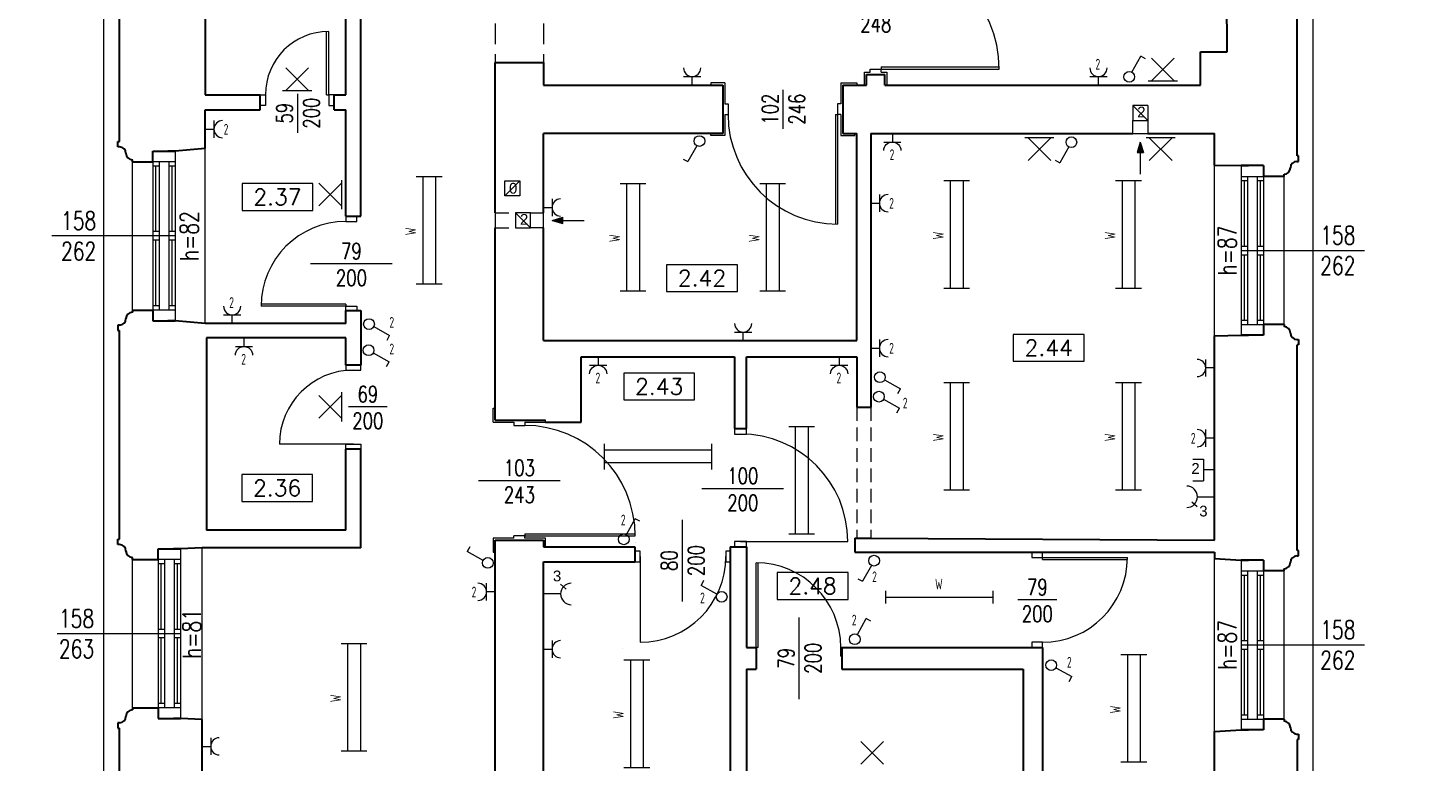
# Model space of a CAD drawing. Header units: millimetres. Extents: x 7052 to 69970, y -1719 to 15326.
# Tile 96 of 160: x 44945 to 46249, y 12745 to 13429. Entities that reach past the tile are written whole.
import ezdxf

# ---------------------------------------------------------------- set-up
doc = ezdxf.new("R2010")
doc.units = ezdxf.units.MM
doc.linetypes.add('HIDDEN', pattern=[9.525, 6.35, -3.175])
for name, color, linetype, lineweight in [('m_cienka', 7, 'Continuous', 5), ('m_elektryka', 10, 'Continuous', 5), ('m_stolarka', 7, 'Continuous', 9), ('m_tekst', 7, 'Continuous', 13), ('m_wentylacja', 7, 'Continuous', 5), ('m_ściany', 7, 'Continuous', 30)]:
    doc.layers.add(name, color=color, linetype=linetype, lineweight=lineweight)
doc.styles.add('DIM', font='dim', dxfattribs={"width": 0.75})
doc.styles.add('ROMANS', font='Romans.shx', dxfattribs={"height": 0.2})
doc.styles.get("Standard").update_dxf_attribs({"font": 'arial.ttf'})
doc.styles.add('styl1', font='simplex.shx', dxfattribs={"width": 0.75})

# ---------------------------------------------------------------- blocks, each defined once
blk = doc.blocks.new('strz')
at = {"layer": 'm_wentylacja', "ltscale": 2}
h = blk.add_hatch(color=0, dxfattribs=at)
h.paths.add_polyline_path([(0, 9.8), (-2.9, 9.8), (0, 0)])
h.paths.add_polyline_path([(2.9, 9.8), (0, 9.8), (0, 0)])
at = {"layer": 'm_wentylacja', "color": 0, "ltscale": 2}
for p, q in [((0, 0), (0, 29.8)), ((0, 0), (-2.9, 9.8)), ((-2.9, 9.8), (2.9, 9.8)), ((0, 0), (2.9, 9.8))]:
    blk.add_line(p, q, dxfattribs=at)
blk = doc.blocks.new('świetlówka 2')
at = {"layer": 'm_elektryka', "color": 0, "ltscale": 0.4}
for p, q in [((-100, -6), (-100, 0)), ((0, -6), (0, 0)), ((-100, -6), (0, -6)), ((-100, -12), (-100, -6)), ((-100, -18), (-100, -12)), ((0, -12), (0, -6)), ((0, -18), (0, -12)), ((-100, -18), (0, -18)), ((-100, -24), (-100, -18)), ((0, -24), (0, -18))]:
    blk.add_line(p, q, dxfattribs=at)
blk = doc.blocks.new('oświetlenie')
at = {"layer": 'm_elektryka', "color": 0}
for p, q in [((10.6, 10.6), (-10.6, -10.6)), ((-10.6, 10.6), (10.6, -10.6))]:
    blk.add_line(p, q, dxfattribs=at)
blk = doc.blocks.new('świetlówka 1')
at = {"layer": 'm_elektryka', "color": 0, "ltscale": 0.4}
for p, q in [((0, 0), (0, 6)), ((0, 0), (100, 0)), ((0, -6), (0, 0)), ((100, 0), (100, 6)), ((100, -6), (100, 0))]:
    blk.add_line(p, q, dxfattribs=at)
blk = doc.blocks.new('oprawa ścienna')
at = {"layer": 'm_elektryka', "color": 0, "ltscale": 0.4}
blk.add_line((10.6, 13.6), (10.6, -13.6), dxfattribs=at)
at = {"layer": 'm_elektryka', "color": 0}
for p, q in [((10.6, 10.6), (-10.6, -10.6)), ((-10.6, 10.6), (10.6, -10.6))]:
    blk.add_line(p, q, dxfattribs=at)
blk = doc.blocks.new('właczn ik pojedynczy')
at = {"layer": 'm_elektryka', "color": 0}
for p in [(-12.4, 12.7), (0, 0)]:
    blk.add_line(p, (-14.8, 8.3), dxfattribs=at)
blk.add_circle((4.4, -2.4), 5, dxfattribs=at)
blk = doc.blocks.new('gniazdo z u')
at = {"layer": 'm_elektryka', "color": 0}
for p, q in [((-20, -10), (0, -10)), ((-10, -20), (-10, -10))]:
    blk.add_line(p, q, dxfattribs=at)
blk.add_arc((-10, 0), 10, 180, 0, dxfattribs=at)
blk = doc.blocks.new('g telekomunikacyjne')
at = {"layer": 'm_elektryka', "color": 0, "ltscale": 0.4}
for p, q in [((-10, 10), (-10, 0)), ((10, 0), (-10, 0)), ((10, 10), (10, 0))]:
    blk.add_line(p, q, dxfattribs=at)
at = {"layer": 'm_elektryka', "color": 0}
blk.add_line((0, -10), (0, 0), dxfattribs=at)

msp = doc.modelspace()

# ---------------------------------------------------------------- linework, layer by layer
at = {"layer": 'm_cienka', "linetype": 'HIDDEN', "ltscale": 3}
for p, q in [((45380.1, 13518.6), (45380.1, 13396.6)), ((45425.1, 13518.6), (45425.1, 13396.6))]:
    msp.add_line(p, q, dxfattribs=at)
at = {"layer": 'm_cienka', "ltscale": 2}
for p, q in [((45648.1, 13371.1), (45648.1, 13335)), ((45195.9, 13367.4), (45195.9, 13331.3)), ((45110.1, 13153.6), (45110.1, 13316.6)), ((45042.2, 13166.1), (45042.2, 13304.1)), ((46050.1, 13142.1), (46050.1, 13301.1)), ((46115, 13152.6), (46115, 13290.6)), ((45284.2, 13209.1), (45208, 13209.1)), ((45279.5, 13075.8), (45243.4, 13075.8)), ((45440.7, 13007.1), (45364.5, 13007.1)), ((45648.7, 12999.6), (45572.6, 12999.6)), ((45554.3, 12970.6), (45554.3, 12894.5)), ((45107.1, 12784.6), (45107.1, 12944.6)), ((45042.2, 12795.6), (45042.2, 12933.6)), ((46050.1, 12773.6), (46050.1, 12934.6)), ((46115, 12785.1), (46115, 12923.1)), ((45903.2, 12896.1), (45867, 12896.1)), ((45663.1, 12879.6), (45663.1, 12803.5))]:
    msp.add_line(p, q, dxfattribs=at)
at = {"layer": 'm_cienka'}
for p, q in [((45144.3, 13283.9), (45144.3, 13258.9)), ((45210.3, 13283.9), (45144.3, 13283.9)), ((45210.3, 13258.9), (45210.3, 13283.9)), ((45144.3, 13258.9), (45210.3, 13258.9)), ((45539.8, 13208.3), (45539.8, 13183.3)), ((45605.8, 13208.3), (45539.8, 13208.3)), ((45605.8, 13183.3), (45605.8, 13208.3)), ((45539.8, 13183.3), (45605.8, 13183.3)), ((45862.8, 13143.4), (45862.8, 13118.4)), ((45928.8, 13143.4), (45862.8, 13143.4)), ((45928.8, 13118.4), (45928.8, 13143.4)), ((45499.9, 13107.3), (45499.9, 13082.3)), ((45565.9, 13107.3), (45499.9, 13107.3)), ((45565.9, 13082.3), (45565.9, 13107.3)), ((45862.8, 13118.4), (45928.8, 13118.4)), ((45499.9, 13082.3), (45565.9, 13082.3)), ((45144, 13012.8), (45144, 12987.8)), ((45210, 13012.8), (45144, 13012.8)), ((45210, 12987.8), (45210, 13012.8)), ((45144, 12987.8), (45210, 12987.8)), ((45642.8, 12921.5), (45642.8, 12896.5)), ((45708.8, 12921.5), (45642.8, 12921.5)), ((45708.8, 12896.5), (45708.8, 12921.5)), ((45642.8, 12896.5), (45708.8, 12896.5))]:
    msp.add_line(p, q, dxfattribs=at)
at = {"layer": 'm_cienka', "ltscale": 3}
for p, q in [((45082.1, 13235.1), (44967.1, 13235.1)), ((46075.1, 13221.6), (46190.1, 13221.6)), ((45087.1, 12864.6), (44972.1, 12864.6)), ((46075.1, 12854.1), (46190.1, 12854.1))]:
    msp.add_line(p, q, dxfattribs=at)
at = {"layer": 'm_cienka', "linetype": 'HIDDEN', "ltscale": 2}
for p, q in [((45717.1, 13075.6), (45717.1, 12953.6)), ((45730.1, 13075.6), (45730.1, 12953.6))]:
    msp.add_line(p, q, dxfattribs=at)
at = {"layer": 'm_cienka', "ltscale": 2}
msp.add_lwpolyline([(43320.1, 11428.9), (45014.1, 11428.9), (45014.1, 10975.4), (46142.1, 10975.4), (46142.1, 12167.5), (46249.1, 12167.5), (46249.1, 12691.5), (46142.1, 12691.5), (46142.1, 13888.5), (45015.1, 13888.5), (45015.1, 12674.8), (43761.1, 12674.8)], dxfattribs=at)
at = {"layer": 'm_elektryka', "ltscale": 3}
for p, q in [((46034.3, 12992.1), (46050.1, 12992.1)), ((46029.1, 12987.5), (46034.1, 12983.1)), ((45441, 12901.6), (45425.1, 12901.6)), ((45446.1, 12906.2), (45441.1, 12910.6))]:
    msp.add_line(p, q, dxfattribs=at)
for centre, start, end in [((46024.3, 12992.1), 270, 90), ((45451, 12901.6), 90, 270)]:
    msp.add_arc(centre, 10, start, end, dxfattribs=at)
at = {"layer": 'm_stolarka', "ltscale": 2}
for p, q in [((45223.1, 13366.6), (45223.1, 13425.6)), ((45225.1, 13366.6), (45225.1, 13425.6)), ((45225.1, 13425.6), (45225.1, 13425.6)), ((45724.1, 13375.6), (45724.1, 13387.6)), ((45724.1, 13387.6), (45729.6, 13387.6)), ((45729.6, 13387.6), (45729.6, 13390.6)), ((45729.6, 13390.6), (45739.6, 13390.6)), ((45739.6, 13392.6), (45849.6, 13392.6)), ((45739.6, 13392.6), (45739.6, 13390.6)), ((45739.6, 13387.6), (45739.6, 13390.6)), ((45739.6, 13390.6), (45849.6, 13390.6)), ((45739.6, 13387.6), (45745.1, 13387.6)), ((45745.1, 13387.6), (45745.1, 13375.6)), ((45849.6, 13390.6), (45849.6, 13390.6)), ((45594.1, 13377.6), (45581.1, 13377.6)), ((45581.1, 13377.6), (45581.1, 13375.6)), ((45594.1, 13377.6), (45594.1, 13358.1)), ((45702.1, 13377.6), (45717.1, 13377.6)), ((45702.1, 13377.6), (45702.1, 13358.1)), ((45717.1, 13377.6), (45717.1, 13375.6)), ((45161.1, 13366.6), (45166.1, 13366.6)), ((45161.1, 13356.6), (45161.1, 13366.6)), ((45166.1, 13356.6), (45161.1, 13356.6)), ((45166.1, 13366.6), (45166.1, 13356.6)), ((45166.1, 13366.6), (45166.1, 13366.6)), ((45223.1, 13366.6), (45225.1, 13366.6)), ((45230.1, 13366.6), (45225.1, 13366.6)), ((45225.1, 13366.6), (45225.1, 13356.6)), ((45225.1, 13356.6), (45230.1, 13356.6)), ((45230.1, 13356.6), (45230.1, 13366.6)), ((45594.1, 13358.1), (45597.1, 13358.1)), ((45597.1, 13358.1), (45597.1, 13348.1)), ((45702.1, 13358.1), (45699.1, 13358.1)), ((45699.1, 13358.1), (45699.1, 13348.1)), ((45594.1, 13348.1), (45597.1, 13348.1)), ((45594.1, 13348.1), (45594.1, 13328.6)), ((45597.1, 13348.1), (45597.1, 13348.1)), ((45697.1, 13348.1), (45697.1, 13246.1)), ((45697.1, 13348.1), (45699.1, 13348.1)), ((45702.1, 13348.1), (45699.1, 13348.1)), ((45699.1, 13348.1), (45699.1, 13246.1)), ((45702.1, 13348.1), (45702.1, 13328.6)), ((45581.1, 13328.6), (45581.1, 13330.6)), ((45715.1, 13328.6), (45715.1, 13330.6)), ((45594.1, 13328.6), (45581.1, 13328.6)), ((45702.1, 13328.6), (45715.1, 13328.6)), ((45061.2, 13314.1), (45061.2, 13156.1)), ((45082.1, 13304.1), (45061.2, 13304.1)), ((45067.1, 13304.1), (45067.1, 13166.1)), ((45076.1, 13304.1), (45076.1, 13166.1)), ((45082.1, 13314.1), (45082.1, 13156.1)), ((45067.1, 13300.1), (45061.2, 13300.1)), ((45064.1, 13239.1), (45064.1, 13300.1)), ((45082.1, 13300.1), (45076.1, 13300.1)), ((45079.1, 13239.1), (45079.1, 13300.1)), ((46075.1, 13300.6), (46075.1, 13142.6)), ((46075.2, 13290.6), (46096.1, 13290.6)), ((46081.1, 13290.6), (46081.1, 13152.6)), ((46090.1, 13290.6), (46090.1, 13152.6)), ((46096, 13300.6), (46096, 13142.6)), ((46075.2, 13286.6), (46081.2, 13286.6)), ((46078.1, 13225.6), (46078.1, 13286.6)), ((46090.2, 13286.6), (46096.1, 13286.6)), ((46093.1, 13225.6), (46093.1, 13286.6)), ((45241.1, 13253.6), (45241.1, 13248.6)), ((45251.1, 13253.6), (45241.1, 13253.6)), ((45251.1, 13248.6), (45251.1, 13253.6)), ((45067.1, 13239.1), (45061.2, 13239.1)), ((45082.1, 13239.1), (45076.1, 13239.1)), ((45241.1, 13248.6), (45251.1, 13248.6)), ((45241.1, 13248.6), (45241.1, 13248.6)), ((45699.1, 13246.1), (45699.1, 13246.1)), ((45067.1, 13235.1), (45061.2, 13235.1)), ((45067.1, 13231.1), (45061.2, 13231.1)), ((45064.1, 13170.1), (45064.1, 13231.1)), ((45082.1, 13235.1), (45076.1, 13235.1)), ((45082.1, 13231.1), (45076.1, 13231.1)), ((45079.1, 13170.1), (45079.1, 13231.1)), ((46075.1, 13225.6), (46081.1, 13225.6)), ((46090.1, 13225.6), (46096, 13225.6)), ((46075.1, 13221.6), (46081.1, 13221.6)), ((46075.1, 13217.6), (46081.1, 13217.6)), ((46078.1, 13156.6), (46078.1, 13217.6)), ((46090.1, 13221.6), (46096, 13221.6)), ((46090.1, 13217.6), (46096, 13217.6)), ((46093.1, 13156.6), (46093.1, 13217.6)), ((45067.1, 13170.1), (45061.2, 13170.1)), ((45082.1, 13166.1), (45061.2, 13166.1)), ((45082.1, 13170.1), (45076.1, 13170.1)), ((45241.1, 13171.6), (45162.1, 13171.6)), ((45162.1, 13171.6), (45162.1, 13171.6)), ((45241.1, 13169.6), (45162.1, 13169.6)), ((45241.1, 13171.6), (45241.1, 13169.6)), ((45241.1, 13165.6), (45241.1, 13169.6)), ((45241.1, 13169.6), (45251.1, 13169.6)), ((45251.1, 13165.6), (45241.1, 13165.6)), ((45251.1, 13169.6), (45251.1, 13165.6)), ((46075.1, 13156.6), (46081.1, 13156.6)), ((46075.1, 13152.6), (46096, 13152.6)), ((46090.1, 13156.6), (46096, 13156.6)), ((45378.1, 13061.6), (45378.1, 13074.6)), ((45378.1, 13074.6), (45380.1, 13074.6)), ((45378.1, 13061.6), (45397.6, 13061.6)), ((45397.6, 13061.6), (45397.6, 13058.6)), ((45397.6, 13058.6), (45407.6, 13058.6)), ((45407.6, 13061.6), (45407.6, 13058.6)), ((45407.6, 13061.6), (45427.1, 13061.6)), ((45407.6, 13058.6), (45407.6, 13058.6)), ((45397.6, 12953.6), (45378.1, 12953.6)), ((45378.1, 12953.6), (45378.1, 12940.6)), ((45397.6, 12953.6), (45397.6, 12955.6)), ((45407.6, 12955.6), (45397.6, 12955.6)), ((45407.6, 12957.6), (45510.6, 12957.6)), ((45407.6, 12957.6), (45407.6, 12955.6)), ((45407.6, 12953.6), (45407.6, 12955.6)), ((45407.6, 12955.6), (45510.6, 12955.6)), ((45427.1, 12953.6), (45407.6, 12953.6)), ((45427.1, 12945.6), (45427.1, 12953.6)), ((45066.2, 12943.6), (45066.2, 12785.6)), ((45087.1, 12943.6), (45087.1, 12785.6)), ((45378.1, 12940.6), (45380.1, 12940.6)), ((45515.1, 12941.6), (45510.1, 12941.6)), ((45510.1, 12941.6), (45510.1, 12931.6)), ((45510.6, 12949.6), (45510.6, 12949.6)), ((45515.1, 12931.6), (45515.1, 12941.6)), ((45599.1, 12941.6), (45595.1, 12941.6)), ((45595.1, 12941.6), (45595.1, 12931.6)), ((45599.1, 12931.6), (45599.1, 12941.6)), ((45890.1, 12940.6), (45880.1, 12940.6)), ((45880.1, 12940.6), (45880.1, 12935.6)), ((45890.1, 12935.6), (45890.1, 12940.6)), ((45087.1, 12933.6), (45066.2, 12933.6)), ((45072.1, 12929.6), (45066.2, 12929.6)), ((45069.1, 12868.6), (45069.1, 12929.6)), ((45072.1, 12933.6), (45072.1, 12795.6)), ((45081.1, 12933.6), (45081.1, 12795.6)), ((45087.1, 12929.6), (45081.1, 12929.6)), ((45084.1, 12868.6), (45084.1, 12929.6)), ((45510.1, 12931.6), (45515.1, 12931.6)), ((45594.1, 12931.6), (45594.1, 12931.6)), ((45595.1, 12931.6), (45599.1, 12931.6)), ((45623.1, 12851.6), (45623.1, 12930.6)), ((45623.1, 12930.6), (45623.1, 12930.6)), ((45625.1, 12851.6), (45625.1, 12930.6)), ((45880.1, 12935.6), (45890.1, 12935.6)), ((45890.1, 12935.6), (45969.1, 12935.6)), ((45890.1, 12933.6), (45890.1, 12935.6)), ((45890.1, 12933.6), (45969.1, 12933.6)), ((45969.1, 12935.6), (45969.1, 12935.6)), ((46075.1, 12933.1), (46075.1, 12775.1)), ((46096, 12933.1), (46096, 12775.1)), ((46075.2, 12923.1), (46096.1, 12923.1)), ((46075.2, 12919.1), (46081.2, 12919.1)), ((46078.1, 12858.1), (46078.1, 12919.1)), ((46081.1, 12923.1), (46081.1, 12785.1)), ((46090.1, 12923.1), (46090.1, 12785.1)), ((46090.2, 12919.1), (46096.1, 12919.1)), ((46093.1, 12858.1), (46093.1, 12919.1)), ((45072.1, 12868.6), (45066.2, 12868.6)), ((45072.1, 12864.6), (45066.2, 12864.6)), ((45072.1, 12860.6), (45066.2, 12860.6)), ((45069.1, 12799.6), (45069.1, 12860.6)), ((45087.1, 12868.6), (45081.1, 12868.6)), ((45087.1, 12864.6), (45081.1, 12864.6)), ((45087.1, 12860.6), (45081.1, 12860.6)), ((45084.1, 12799.6), (45084.1, 12860.6)), ((45498.7, 12850.4), (45498.7, 12850.4)), ((45625.1, 12851.6), (45623.1, 12851.6)), ((45702.1, 12851.6), (45703.1, 12851.6)), ((45702.1, 12843.6), (45702.1, 12851.6)), ((45702.1, 12851.6), (45702.1, 12851.6)), ((45890.1, 12856.6), (45880.1, 12856.6)), ((45880.1, 12856.6), (45880.1, 12851.6)), ((45880.1, 12851.6), (45890.1, 12851.6)), ((45890.1, 12851.6), (45890.1, 12856.6)), ((45890.1, 12856.6), (45890.1, 12856.6)), ((46075.1, 12858.1), (46081.1, 12858.1)), ((46075.1, 12854.1), (46081.1, 12854.1)), ((46075.1, 12850.1), (46081.1, 12850.1)), ((46078.1, 12789.1), (46078.1, 12850.1)), ((46090.1, 12858.1), (46096, 12858.1)), ((46090.1, 12854.1), (46096, 12854.1)), ((46090.1, 12850.1), (46096, 12850.1)), ((46093.1, 12789.1), (46093.1, 12850.1)), ((45072.1, 12799.6), (45066.2, 12799.6)), ((45087.1, 12795.6), (45066.2, 12795.6)), ((45087.1, 12799.6), (45081.1, 12799.6)), ((46075.1, 12789.1), (46081.1, 12789.1)), ((46075.1, 12785.1), (46096, 12785.1)), ((46090.1, 12789.1), (46096, 12789.1))]:
    msp.add_line(p, q, dxfattribs=at)
at = {"layer": 'm_stolarka', "ltscale": 3}
for p, q in [((45241.1, 13114.6), (45241.1, 13110.1)), ((45241.1, 13110.1), (45255.1, 13110.1)), ((45255.1, 13110.1), (45255.1, 13114.6)), ((45427.1, 13061.6), (45427.1, 13063.6)), ((45603.1, 13055.6), (45603.1, 13050.6)), ((45614.1, 13050.6), (45614.1, 13055.6)), ((45603.1, 13051.6), (45603.1, 13051.6)), ((45603.1, 13050.6), (45614.1, 13050.6)), ((45248.1, 13041.1), (45179.1, 13041.1)), ((45241.1, 13036.6), (45241.1, 13041.1)), ((45241.1, 13041.1), (45255.1, 13041.1)), ((45255.1, 13041.1), (45255.1, 13036.6)), ((45614.1, 12950.6), (45603.1, 12950.6)), ((45603.1, 12950.6), (45603.1, 12945.6)), ((45608.6, 12950.6), (45708.6, 12950.6)), ((45614.1, 12945.6), (45614.1, 12950.6)), ((45515.1, 12936.6), (45515.1, 12856.6)), ((45702.1, 12843.6), (45703.1, 12843.6))]:
    msp.add_line(p, q, dxfattribs=at)
at = {"layer": 'm_stolarka', "ltscale": 2}
for centre, radius, start, end in [((45739.6, 13390.6), 110, 0, 90), ((45225.1, 13366.6), 59, 90, 180), ((45699.1, 13348.1), 102, 180, 270), ((45241.1, 13169.6), 79, 90, 180), ((45407.6, 12955.6), 103, 0, 90), ((45623.1, 12851.6), 79, 0, 90), ((45890.1, 12935.6), 79, 270, 0)]:
    msp.add_arc(centre, radius, start, end, dxfattribs=at)
at = {"layer": 'm_stolarka', "ltscale": 3}
for centre, radius, start, end in [((45248.1, 13041.1), 69, 90, 180), ((45608.6, 12950.6), 100, 0, 90), ((45515.1, 12936.6), 80, 270, 0)]:
    msp.add_arc(centre, radius, start, end, dxfattribs=at)
at = {"layer": 'm_wentylacja', "ltscale": 2}
for p, q in [((45988.1, 13356.6), (45974.1, 13356.6)), ((45974.1, 13356.6), (45974.1, 13342.6)), ((45988.1, 13342.6), (45974.1, 13356.6)), ((45988.1, 13356.6), (45988.1, 13342.6)), ((45974.1, 13330.6), (45974.1, 13342.6)), ((45974.1, 13342.6), (45988.1, 13342.6)), ((45988.1, 13342.6), (45988.1, 13330.6)), ((45974.1, 13330.6), (45988.1, 13330.6)), ((45389.1, 13272.4), (45403.1, 13286.4)), ((45413.1, 13256.6), (45399.1, 13256.6)), ((45399.1, 13256.6), (45399.1, 13242.6)), ((45413.1, 13242.6), (45399.1, 13256.6)), ((45413.1, 13242.6), (45413.1, 13256.6)), ((45413.1, 13256.6), (45425.1, 13256.6)), ((45425.1, 13242.6), (45425.1, 13256.6)), ((45399.1, 13242.6), (45413.1, 13242.6)), ((45425.1, 13242.6), (45413.1, 13242.6))]:
    msp.add_line(p, q, dxfattribs=at)
at = {"layer": 'm_wentylacja', "linetype": 'HIDDEN', "ltscale": 2}
for p, q in [((45380.1, 13256.6), (45399.1, 13256.6)), ((45380.1, 13242.6), (45399.1, 13242.6))]:
    msp.add_line(p, q, dxfattribs=at)
at = {"layer": 'm_wentylacja', "ltscale": 3}
msp.add_line((45380.1, 13256.6), (45380.1, 13242.6), dxfattribs=at)
at = {"layer": 'm_wentylacja', "ltscale": 2}
msp.add_lwpolyline([(45403.1, 13272.4), (45389.1, 13272.4), (45389.1, 13286.4), (45403.1, 13286.4)], close=True, dxfattribs=at)
at = {"layer": 'm_ściany', "ltscale": 2}
for p, q in [((45030.1, 13323.1), (45030.1, 13873.5)), ((45255.1, 13253.6), (45255.1, 13526.6)), ((45110.1, 13520.6), (45110.1, 13366.6)), ((45241.1, 13366.6), (45241.1, 13520.6)), ((46127.1, 13309.6), (46127.1, 13506.5)), ((45380.1, 13256.6), (45380.1, 13396.6)), ((45380.1, 13396.6), (45425.1, 13396.6)), ((45425.1, 13396.6), (45425.1, 13375.6)), ((45726.1, 13375.6), (45726.1, 13385.6)), ((45726.1, 13385.6), (45743.1, 13385.6)), ((45743.1, 13375.6), (45743.1, 13385.6)), ((45425.1, 13375.6), (45592.1, 13375.6)), ((45592.1, 13375.6), (45592.1, 13330.6)), ((45704.1, 13375.6), (45726.1, 13375.6)), ((45704.1, 13375.6), (45704.1, 13330.6)), ((45743.1, 13375.6), (46037.1, 13375.6)), ((45110.1, 13366.6), (45161.1, 13366.6)), ((45161.1, 13352.6), (45161.1, 13366.6)), ((45230.1, 13352.6), (45230.1, 13366.6)), ((45230.1, 13366.6), (45241.1, 13366.6)), ((45110.1, 13316.6), (45110.1, 13352.6)), ((45110.1, 13352.6), (45161.1, 13352.6)), ((45230.1, 13352.6), (45241.1, 13352.6)), ((45241.1, 13253.6), (45241.1, 13352.6)), ((45592.1, 13330.6), (45425.1, 13330.6)), ((45425.1, 13256.6), (45425.1, 13330.6)), ((45704.1, 13330.6), (45717.1, 13330.6)), ((45717.1, 13137.6), (45717.1, 13330.6)), ((45730.1, 13330.6), (45730.1, 13075.6)), ((45730.1, 13330.6), (45974.1, 13330.6)), ((45988.1, 13330.6), (46050.1, 13330.6)), ((46050.1, 13301.1), (46050.1, 13330.6)), ((45028.7, 13318.1), (45028.7, 13323.1)), ((45028.7, 13323.1), (45030.1, 13323.1)), ((45030.2, 13318.1), (45028.7, 13318.1)), ((45110.1, 13316.6), (45082.1, 13314.1)), ((45036.2, 13312.1), (45036.2, 13312.1)), ((45042.2, 13304.1), (45042.2, 13306.1)), ((45042.2, 13306.1), (45042.2, 13306.1)), ((45042.2, 13304.1), (45061.2, 13304.1)), ((45061.2, 13314.1), (45082, 13314.1)), ((45061.2, 13304.1), (45061.2, 13314.1)), ((45082.1, 13314.1), (45075.3, 13314.1)), ((46127, 13304.6), (46128.5, 13304.6)), ((46128.5, 13309.6), (46127.1, 13309.6)), ((46128.5, 13304.6), (46128.5, 13309.6)), ((46050.1, 13301.1), (46075.1, 13300.6)), ((46075.1, 13300.6), (46081.9, 13300.6)), ((46096, 13300.6), (46075.2, 13300.6)), ((46115, 13290.6), (46096, 13290.6)), ((46096.1, 13290.6), (46096.1, 13300.6)), ((46115, 13290.6), (46115, 13292.6)), ((46115, 13292.6), (46115, 13292.6)), ((46121, 13298.6), (46121, 13298.6)), ((45241.1, 13253.6), (45255.1, 13253.6)), ((45380.1, 13063.6), (45380.1, 13242.6)), ((45425.1, 13137.6), (45425.1, 13242.6)), ((45042.2, 13166.1), (45061.2, 13166.1)), ((45042.2, 13166.1), (45042.2, 13164.1)), ((45042.2, 13164.1), (45042.2, 13164.1)), ((45061.2, 13166.1), (45061.2, 13156.1)), ((45241.1, 13165.6), (45255.1, 13165.6)), ((45241.1, 13153.6), (45241.1, 13165.6)), ((45030.2, 13152.1), (45028.7, 13152.1)), ((45028.7, 13152.1), (45028.7, 13147.1)), ((45028.7, 13147.1), (45030.1, 13147.1)), ((45030.1, 12952.6), (45030.1, 13147.1)), ((45036.2, 13158.1), (45036.2, 13158.1)), ((45061.2, 13156.1), (45082, 13156.1)), ((45082.1, 13156.1), (45075.3, 13156.1)), ((45110.1, 13153.6), (45082.1, 13156.1)), ((45241.1, 13153.6), (45110.1, 13153.6)), ((46115, 13152.6), (46096, 13152.6)), ((46096, 13152.6), (46096, 13142.6)), ((46115, 13152.6), (46115, 13150.6)), ((46115, 13150.6), (46115, 13150.6)), ((45241.1, 13140.1), (45111.1, 13140.1)), ((45111.1, 13140.1), (45111.1, 12961.1)), ((45241.1, 13114.6), (45241.1, 13140.1)), ((45425.1, 13137.6), (45717.1, 13137.6)), ((46050.1, 13142.1), (46075.1, 13142.6)), ((46050.1, 12951.6), (46050.1, 13142.1)), ((46075.1, 13142.6), (46081.9, 13142.6)), ((46096, 13142.6), (46075.2, 13142.6)), ((46121, 13144.6), (46121, 13144.6)), ((46127, 13138.6), (46128.5, 13138.6)), ((46128.5, 13133.6), (46127.1, 13133.6)), ((46127.1, 12942.1), (46127.1, 13133.6)), ((46128.5, 13138.6), (46128.5, 13133.6)), ((45380.1, 13063.6), (45427.1, 13063.6)), ((45241.1, 12961.1), (45241.1, 13036.6)), ((45255.1, 12944.6), (45255.1, 13036.6)), ((45028.7, 12947.6), (45028.7, 12952.6)), ((45028.7, 12952.6), (45030.1, 12952.6)), ((45241.1, 12961.1), (45111.1, 12961.1)), ((45380.1, 12951.6), (45425.1, 12951.6)), ((45380.1, 12655.6), (45380.1, 12951.6)), ((45715.1, 12953.6), (45715.1, 12940.6)), ((45730.1, 12953.6), (46050.1, 12951.6)), ((45030.2, 12947.6), (45028.7, 12947.6)), ((45036.2, 12941.6), (45036.2, 12941.6)), ((45066.2, 12943.6), (45087, 12943.6)), ((45066.2, 12933.6), (45066.2, 12943.6)), ((45087.1, 12943.6), (45080.3, 12943.6)), ((45107.1, 12944.6), (45087, 12943.6)), ((45255.1, 12944.6), (45107.1, 12944.6)), ((45425.1, 12945.6), (45510.1, 12945.6)), ((45510.1, 12945.6), (45510.1, 12931.6)), ((45599.1, 12945.6), (45599.1, 12648.6)), ((45599.1, 12945.6), (45614.1, 12945.6)), ((45614.1, 12945.6), (45614.1, 12851.6)), ((45715.1, 12940.6), (46050.1, 12940.6)), ((46050.1, 12940.6), (46050.1, 12934.6)), ((46128.5, 12942.1), (46127.1, 12942.1)), ((46128.5, 12937.1), (46128.5, 12942.1)), ((45042.2, 12933.6), (45042.2, 12935.6)), ((45042.2, 12935.6), (45042.2, 12935.6)), ((45042.2, 12933.6), (45066.2, 12933.6)), ((45425.1, 12648.6), (45425.1, 12931.6)), ((45425.1, 12931.6), (45510.1, 12931.6)), ((46050.1, 12934.6), (46075.1, 12933.1)), ((46075.1, 12933.1), (46081.9, 12933.1)), ((46096, 12933.1), (46075.2, 12933.1)), ((46096.1, 12923.1), (46096.1, 12933.1)), ((46115, 12923.1), (46115, 12925.1)), ((46115, 12925.1), (46115, 12925.1)), ((46121, 12931.1), (46121, 12931.1)), ((46127, 12937.1), (46128.5, 12937.1)), ((46115, 12923.1), (46096, 12923.1)), ((45614.1, 12851.6), (45623.1, 12851.6)), ((45703.1, 12851.6), (45703.1, 12831.6)), ((45703.1, 12851.6), (45890.1, 12851.6)), ((45890.1, 12851.6), (45890.1, 12649.6)), ((45614.1, 12831.6), (45614.1, 12654.6)), ((45614.1, 12831.6), (45623.1, 12831.6)), ((45703.1, 12831.6), (45872.1, 12831.6)), ((45042.2, 12795.6), (45066.2, 12795.6)), ((45042.2, 12795.6), (45042.2, 12793.6)), ((45066.2, 12795.6), (45066.2, 12785.6)), ((45030.2, 12781.6), (45028.7, 12781.6)), ((45028.7, 12781.6), (45028.7, 12776.6)), ((45036.2, 12787.6), (45036.2, 12787.6)), ((45042.2, 12793.6), (45042.2, 12793.6)), ((45066.2, 12785.6), (45087, 12785.6)), ((45087.1, 12785.6), (45080.3, 12785.6)), ((45107.1, 12784.6), (45087, 12785.6)), ((45107.1, 12655.6), (45107.1, 12784.6)), ((46115, 12785.1), (46096, 12785.1)), ((46096, 12785.1), (46096, 12775.1)), ((46115, 12785.1), (46115, 12783.1)), ((46115, 12783.1), (46115, 12783.1)), ((45028.7, 12776.6), (45030.1, 12776.6)), ((45030.1, 12659.8), (45030.1, 12776.6)), ((46050.1, 12773.6), (46075.1, 12775.1)), ((46050.1, 12649.6), (46050.1, 12773.6)), ((46075.1, 12775.1), (46081.9, 12775.1)), ((46096, 12775.1), (46075.2, 12775.1)), ((46121, 12777.1), (46121, 12777.1)), ((46127, 12771.1), (46128.5, 12771.1)), ((46128.5, 12771.1), (46128.5, 12766.1)), ((46128.5, 12766.1), (46127.1, 12766.1)), ((46127.1, 12766.1), (46127.1, 12676.5))]:
    msp.add_line(p, q, dxfattribs=at)
at = {"layer": 'm_ściany', "ltscale": 3}
for p, q in [((46062.1, 13406.6), (46061.3, 13513.5)), ((46037.1, 13375.6), (46037.1, 13406.6)), ((46037.1, 13406.6), (46062.1, 13406.6)), ((45255.1, 13165.6), (45255.1, 13114.6)), ((45460.1, 13061.6), (45460.1, 13122.6)), ((45460.1, 13122.6), (45603.1, 13122.6)), ((45603.1, 13122.6), (45603.1, 13055.6)), ((45614.1, 13055.6), (45614.1, 13122.6)), ((45614.1, 13122.6), (45717.1, 13122.6)), ((45717.1, 13122.6), (45717.1, 13075.6)), ((45255.1, 13114.6), (45241.1, 13114.6)), ((45717.1, 13075.6), (45730.1, 13075.6)), ((45427.1, 13061.6), (45460.1, 13061.6)), ((45603.1, 13055.6), (45614.1, 13055.6)), ((45255.1, 13036.6), (45241.1, 13036.6)), ((45425.1, 12951.6), (45425.1, 12945.6)), ((45715.1, 12953.6), (45730.1, 12953.6)), ((45623.1, 12851.6), (45623.1, 12831.6)), ((45872.1, 12831.6), (45872.1, 12654.6))]:
    msp.add_line(p, q, dxfattribs=at)
at = {"layer": 'm_ściany', "ltscale": 2}
for centre, start, end in [((45030.2, 13312.1), 0, 90), ((45042.2, 13312.1), 180, 270), ((46127, 13298.6), 90, 180), ((46115, 13298.6), 270, 0), ((45042.2, 13158.1), 90, 180), ((45030.2, 13158.1), 270, 0), ((46115, 13144.6), 0, 90), ((46127, 13144.6), 180, 270), ((45030.2, 12941.6), 0, 90), ((45042.2, 12941.6), 180, 270), ((46115, 12931.1), 270, 0), ((46127, 12931.1), 90, 180), ((45030.2, 12787.6), 270, 0), ((45042.2, 12787.6), 90, 180), ((46115, 12777.1), 0, 90), ((46127, 12777.1), 180, 270)]:
    msp.add_arc(centre, 6, start, end, dxfattribs=at)

# ---------------------------------------------------------------- block references
at = {"layer": 'm_elektryka'}
for name, p, rotation in [('właczn ik pojedynczy', (45973.2, 13387.7), 270), ('właczn ik pojedynczy', (45568, 13319.1), 90), ('właczn ik pojedynczy', (45914.5, 13318), 90), ('świetlówka 2', (45330.6, 13190.5), 270), ('świetlówka 2', (45520.6, 13184.1), 270), ('świetlówka 2', (45650.6, 13184.1), 270), ('świetlówka 2', (45822.1, 13186.6), 270), ('świetlówka 2', (45982.1, 13186.6), 270), ('właczn ik pojedynczy', (45267, 13150.6), 180), ('właczn ik pojedynczy', (45266.6, 13126.2), 180), ('właczn ik pojedynczy', (45742.9, 13101.1), 180), ('świetlówka 2', (45822.1, 12998.6), 270), ('świetlówka 2', (45982.1, 12998.6), 270), ('właczn ik pojedynczy', (45742, 13083), 180), ('świetlówka 2', (45677.6, 12957.6), 269.9999999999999), ('świetlówka 2', (45481.6, 13017.6), 180), ('g telekomunikacyjne', (46040.1, 13017.1), 90), ('właczn ik pojedynczy', (45502.3, 12956.9), 270), ('właczn ik pojedynczy', (45730.7, 12928.2), 90), ('właczn ik pojedynczy', (45717.5, 12863.8), 270), ('świetlówka 2', (45260.6, 12755.5), 270), ('świetlówka 2', (45524.1, 12740.1), 270), ('właczn ik pojedynczy', (45902.5, 12832.9), 180), ('świetlówka 2', (45987.1, 12745.1), 270)]:
    msp.add_blockref(name, p, dxfattribs=dict(at, rotation=rotation))
at = {"layer": 'm_elektryka', "xscale": -1}
for p, rotation in [((46002.1, 13390.2), 90), ((45195.6, 13381.2), 90), ((45887.1, 13316), 270), ((46000.1, 13316), 270)]:
    msp.add_blockref('oprawa ścienna', p, dxfattribs=dict(at, rotation=rotation))
at = {"layer": 'm_elektryka', "xscale": 0.8, "yscale": 0.8, "zscale": 0.8}
for p in [(45571.6, 13391.6), (45950.1, 13391.6), (45143.1, 13169.6), (45619.1, 13153.6)]:
    msp.add_blockref('gniazdo z u', p, dxfattribs=at)
at = {"layer": 'm_elektryka', "yscale": 0.8, "zscale": 0.8}
for p, xscale, rotation in [((45126.1, 13326.6), 0.8, 270), ((45758.1, 13314.6), -0.8, 180), ((45441.1, 13253.6), 0.8, 270), ((45746.1, 13257.6), 0.8, 270), ((45154.1, 13124.1), -0.8, 180), ((45746.1, 13122.6), 0.8, 270), ((45484.1, 13106.6), -0.8, 180), ((45708.6, 13106.6), -0.8, 180), ((46034.1, 13120.1), 0.8, 90), ((46034.1, 13054.8), 0.8, 90), ((45364.1, 12911.6), 0.8, 90), ((45441.1, 12842.1), 0.8, 270), ((45123.1, 12751.6), 0.8, 270)]:
    msp.add_blockref('gniazdo z u', p, dxfattribs=dict(at, xscale=xscale, rotation=rotation))
at = {"layer": 'm_elektryka'}
for name, p in [('oprawa ścienna', (45226.5, 13273.6)), ('oprawa ścienna', (45226.5, 13076)), ('właczn ik pojedynczy', (45368.9, 12932.9)), ('właczn ik pojedynczy', (45586.7, 12901.3)), ('świetlówka 1', (45744.1, 12898.6)), ('oświetlenie', (45731.4, 12753.7))]:
    msp.add_blockref(name, p, dxfattribs=at)
at = {"layer": 'm_wentylacja', "xscale": -1}
for p, rotation in [((45981.1, 13322.5), 180), ((45433.2, 13249.6), 270)]:
    msp.add_blockref('strz', p, dxfattribs=dict(at, rotation=rotation))

# ---------------------------------------------------------------- texts
at = {"layer": 'm_elektryka', "char_height": 10, "attachment_point": 1, "style": 'DIM'}
for s, insert in [('2', (45939.4, 13400.1)), ('2', (45127.2, 13339.5)), ('2', (45747.6, 13315.8)), ('2', (45747.2, 13270.5)), ('2', (45132.4, 13178.1)), ('2', (45281.6, 13159.6)), ('2', (45281.6, 13134.8)), ('2', (45747.2, 13135.5)), ('2', (45143.6, 13125.3)), ('2', (45473.6, 13107.8)), ('2', (45698.1, 13107.8)), ('2', (45759.9, 13084.4)), ('2', (46028.2, 13051.6)), ('2', (45497.2, 12975.5)), ('2', (45731.3, 12922.6)), ('W', (45789.9, 12915.8)), ('2', (45358.2, 12908.4)), ('2', (45571, 12902.9)), ('2', (45712.4, 12882.3)), ('2', (45912.8, 12843))]:
    msp.add_mtext_dynamic_manual_height_columns(s, width=54.427, gutter_width=75, heights=[0], dxfattribs=dict(at, insert=insert))
at = {"layer": 'm_elektryka', "char_height": 10, "attachment_point": 1, "rotation": 90, "style": 'DIM'}
for insert in [(45296.4, 13235.8), (45486.4, 13229.4), (45616.4, 13229.4), (45787.9, 13231.9), (45947.9, 13231.9), (45787.9, 13043.9), (45947.9, 13043.9), (45226.4, 12800.8), (45489.9, 12785.4), (45952.9, 12790.4)]:
    msp.add_mtext_dynamic_manual_height_columns('W', width=54.427, gutter_width=75, heights=[0], dxfattribs=dict(at, insert=insert))
at = {"layer": 'm_elektryka', "char_height": 10, "attachment_point": 1}
for s, insert in [('2', (46028.6, 13023.5)), ('3', (46036, 12983.8)), ('3', (45433.9, 12923.4))]:
    msp.add_mtext_dynamic_manual_height_columns(s, width=54.427, gutter_width=75, heights=[0], dxfattribs=dict(at, insert=insert))
at = {"layer": 'm_tekst', "ltscale": 3, "attachment_point": 5, "style": 'styl1'}
for s, width, insert, char_height in [('110\\P248', 53.057, (45734.7, 13445), 15), ('158\\P262', 67.252, (44992.1, 13235.1), 17), ('158\\P262', 67.252, (46165.1, 13221.6), 17), ('79\\P200', 53.057, (45246.2, 13208.5), 15), ('69\\P200', 53.057, (45261.5, 13075.3), 15), ('103\\P243', 53.057, (45402.7, 13006.5), 15), ('100\\P200', 53.057, (45610.8, 12999.1), 15), ('79\\P200', 53.057, (45885.2, 12895.5), 15), ('158\\P263', 67.252, (44990.1, 12864.6), 17), ('158\\P262', 67.252, (46165.1, 12854.1), 17)]:
    msp.add_mtext_dynamic_manual_height_columns(s, width=width, gutter_width=350, heights=[0], dxfattribs=dict(at, insert=insert, char_height=char_height))
at = {"layer": 'm_tekst', "ltscale": 3, "attachment_point": 5, "rotation": 90, "style": 'styl1'}
for s, width, insert, char_height in [('102\\P246', 53.057, (45648.7, 13353.2), 15), ('59\\P200', 53.057, (45196.4, 13349.5), 15), ('h=82', 67.252, (45095.1, 13234.9), 17), ('h=87', 67.252, (46062.1, 13221.5), 17), ('80\\P200', 53.057, (45554.8, 12932.7), 15), ('h=81', 67.252, (45097.5, 12864.4), 17), ('h=87', 67.252, (46062.1, 12854), 17), ('79\\P200', 53.057, (45663.7, 12841.7), 15)]:
    msp.add_mtext_dynamic_manual_height_columns(s, width=width, gutter_width=350, heights=[0], dxfattribs=dict(at, insert=insert, char_height=char_height))
at = {"layer": 'm_tekst', "char_height": 15, "attachment_point": 5, "style": 'ROMANS'}
for s, insert in [('2.37', (45177.3, 13271.4)), ('2.42', (45572.8, 13195.8)), ('2.44', (45895.8, 13130.9)), ('2.43', (45532.9, 13094.8)), ('2.36', (45177, 13000.3)), ('2.48', (45675.8, 12909))]:
    msp.add_mtext_dynamic_manual_height_columns(s, width=50, gutter_width=1, heights=[0], dxfattribs=dict(at, insert=insert))
at = {"layer": 'm_wentylacja', "ltscale": 2, "char_height": 10, "width": 70.617, "attachment_point": 1}
for s, insert in [('2', (45978.2, 13355.5)), ('0', (45393, 13284.5)), ('2', (45403.2, 13255.5))]:
    msp.add_mtext(s, dxfattribs=dict(at, insert=insert))

doc.saveas('drawing.dxf')
